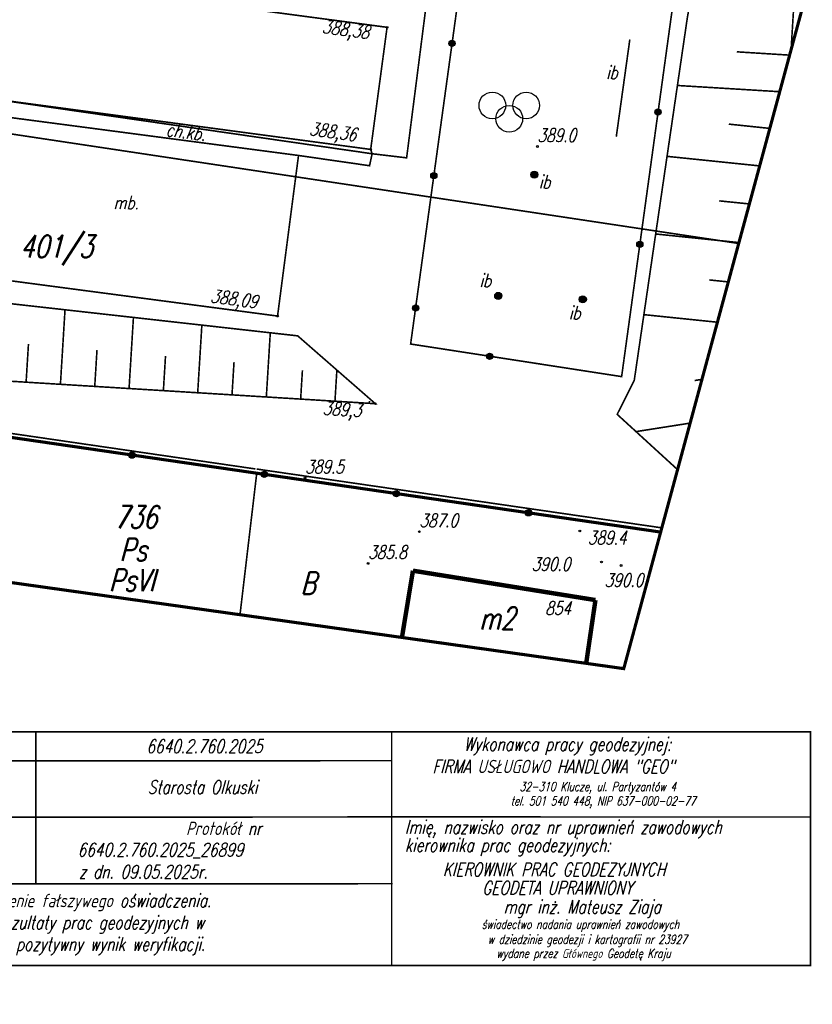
# Model space of a CAD drawing. Extents: x 0 to 7399016, y -8 to 5568733.
# Tile 8 of 10: x 7398906 to 7398950, y 5568622 to 5568677. Entities that reach past the tile are written whole.
import ezdxf
from ezdxf.enums import TextEntityAlignment as Align

# ---------------------------------------------------------------- set-up
doc = ezdxf.new("R2010")
doc.units = 0
doc.header["$MEASUREMENT"] = 0
for name, pattern in [('1', [1.5, 1, -0.5]), ('1054', [2, 1.5, -0.5]), ('1056', [1.5, 1, -0.5]), ('1148', [1.5, 1, -0.5]), ('1149', [1.5, 1, -0.5]), ('2214', [3.55, 2, -0.35, 0.25, -0.35, 0.25, -0.35]), ('2217', [2, 1.5, -0.5]), ('3820', [1.5, 1, -0.5]), ('3901', [0])]:
    doc.linetypes.add(name, pattern=pattern)
doc.layers.get('0').update_dxf_attribs({"linetype": 'CONTINUOUS'})
for name, color, linetype in [('210-OZNACZENIE_KONTURU_UZY', 7, 'CONTINUOUS'), ('211-NUMER_DZIALKI_EWIDENCY', 7, 'CONTINUOUS'), ('218-KONTUR_UZYTKU_GRUNTOWE', 7, 'CONTINUOUS'), ('219-DZIALKA_EWIDENCYJNA', 7, 'CONTINUOUS'), ('312-BUDYNEK_EWIDENCYJNY', 7, 'CONTINUOUS'), ('312-OZNACZENIE_BUDYNKU_EWI', 7, 'CONTINUOUS'), ('INNA_BUDOWLA', 7, 'CONTINUOUS'), ('INNA_BUDOWLA-ATR17', 7, 'CONTINUOUS'), ('KLAUZULA', 7, 'CONTINUOUS'), ('LINIE_Z_PLANU', 7, 'CONTINUOUS'), ('NOWA_SKARPA_NIEUMOCNIONA', 7, 'CONTINUOUS'), ('NOWE_WYS_', 7, 'CONTINUOUS'), ('NOWY_CHODNIK', 7, 'CONTINUOUS'), ('NOWY_OBSZAR_UTWARDZONY', 7, 'CONTINUOUS'), ('NOWY_PLAC_SPORTOWY', 7, 'CONTINUOUS'), ('OGRODZENIE_TRWALE', 7, 'CONTINUOUS'), ('PIECZATKI', 7, 'CONTINUOUS'), ('PIKIETA_NATURALNA', 7, 'CONTINUOUS'), ('PIKIETA_NATURALNA-ATR2', 7, 'CONTINUOUS'), ('PLAC_GIER_I_ZABAW', 7, 'CONTINUOUS'), ('SKARPA_NIEUMOCNIONA', 7, 'CONTINUOUS'), ('ZAKRES', 7, 'CONTINUOUS')]:
    doc.layers.add(name, color=color, linetype=linetype)
doc.styles.add('STYL_ARIAL', font='simplex', dxfattribs={"width": 0.75, "oblique": 0.1})

# ---------------------------------------------------------------- blocks, each defined once
blk = doc.blocks.new('RTPW02')
at = {"color": 0}
blk.add_circle((0, 0), 0.05, dxfattribs=at)
blk = doc.blocks.new('SUGW')
at = {"color": 0}
for radius in [0.2, 0.18, 0.16, 0.14, 0.12, 0.1, 0.08, 0.06, 0.04, 0.02]:
    blk.add_circle((0, 0), radius, dxfattribs=at)
blk = doc.blocks.new('OTSZ')
at = {"color": 0}
for centre in [(-0.95, 0), (0.95, 0), (0, -0.75)]:
    blk.add_circle(centre, 0.75, dxfattribs=at)
blk = doc.blocks.new('RTPW01')
at = {"color": 0}
blk.add_circle((0, 0), 0.05, dxfattribs=at)

msp = doc.modelspace()

# ---------------------------------------------------------------- linework, layer by layer
at = {"layer": '218-KONTUR_UZYTKU_GRUNTOWE', "color": 3, "linetype": '2217', "const_width": 0.09}
for points in [[(7398918.793, 5568652.144), (7398904.773, 5568654.184)], [(7398918.87, 5568651.93), (7398917.927, 5568643.958)], [(7398941.558, 5568648.845), (7398918.864, 5568652.139)]]:
    msp.add_lwpolyline(points, dxfattribs=at)
at = {"layer": '219-DZIALKA_EWIDENCYJNA', "color": 7, "const_width": 0.09}
for points in [[(7398845.02, 5568680), (7398945.936, 5568664.807)], [(7398941.564, 5568648.637), (7398904.85, 5568653.97)]]:
    msp.add_lwpolyline(points, dxfattribs=at)
at = {"layer": '312-BUDYNEK_EWIDENCYJNY', "color": 7, "const_width": 0.25}
for points in [[(7398927.022, 5568642.68), (7398927.64, 5568646.43)], [(7398927.64, 5568646.43), (7398937.89, 5568644.78)], [(7398937.89, 5568644.78), (7398937.37, 5568641.226)]]:
    msp.add_lwpolyline(points, dxfattribs=at)
at = {"layer": 'INNA_BUDOWLA', "color": 7, "const_width": 0.09}
msp.add_lwpolyline([(7398939.06, 5568670.8), (7398939.82, 5568676.26)], dxfattribs=at)
at = {"layer": 'KLAUZULA', "color": 1, "const_width": 0.09}
for points in [[(7398949.964, 5568624.253), (7398883.613, 5568624.253), (7398883.61, 5568637.39), (7398949.964, 5568637.383), (7398949.964, 5568624.253)], [(7398906.46, 5568637.382), (7398906.466, 5568628.84)], [(7398926.444, 5568637.391), (7398926.444, 5568624.253)], [(7398883.622, 5568635.734), (7398926.458, 5568635.762)], [(7398883.645, 5568632.572), (7398926.484, 5568632.601)], [(7398926.415, 5568632.6), (7398949.935, 5568632.598)], [(7398883.661, 5568628.824), (7398926.504, 5568628.853)]]:
    msp.add_lwpolyline(points, dxfattribs=at)
at = {"layer": 'LINIE_Z_PLANU', "color": 9, "const_width": 0.175}
msp.add_lwpolyline([(7398843.492, 5568662.892), (7398941.554, 5568648.599)], dxfattribs=at)
at = {"layer": 'NOWA_SKARPA_NIEUMOCNIONA', "color": 7, "linetype": '3820', "const_width": 0.09}
msp.add_lwpolyline([(7398861.979, 5568664.039), (7398875.69, 5568661.24), (7398903.343, 5568657.175), (7398925.529, 5568655.809), (7398921.167, 5568659.619), (7398904.569, 5568661.479), (7398901.988, 5568659.786), (7398862.05, 5568665.258), (7398861.979, 5568664.039)], dxfattribs=at)
at = {"layer": 'NOWA_SKARPA_NIEUMOCNIONA', "color": 7, "const_width": 0.09}
for points in [[(7398907.842, 5568656.898), (7398908.099, 5568661.083)], [(7398911.696, 5568656.661), (7398911.942, 5568660.653)], [(7398915.551, 5568656.423), (7398915.785, 5568660.222)], [(7398919.406, 5568656.186), (7398919.628, 5568659.792)], [(7398905.914, 5568657.017), (7398906.046, 5568659.158)], [(7398909.769, 5568656.779), (7398909.895, 5568658.824)], [(7398913.624, 5568656.542), (7398913.744, 5568658.49)], [(7398917.478, 5568656.305), (7398917.592, 5568658.156)], [(7398921.333, 5568656.067), (7398921.433, 5568657.684)], [(7398923.26, 5568655.949), (7398923.368, 5568657.696)], [(7398925.188, 5568655.83), (7398925.196, 5568655.962)]]:
    msp.add_lwpolyline(points, dxfattribs=at)
at = {"layer": 'NOWY_CHODNIK', "color": 7, "linetype": '1056', "const_width": 0.09}
for points in [[(7398925.346, 5568669.846), (7398927.285, 5568669.616), (7398930.65, 5568695.9)], [(7398903.66, 5568672.979), (7398925.346, 5568669.846), (7398925.203, 5568669.174), (7398921.213, 5568669.749), (7398903.515, 5568672.079)], [(7398925.346, 5568669.846), (7398925.267, 5568670.089)]]:
    msp.add_lwpolyline(points, dxfattribs=at)
at = {"layer": 'NOWY_OBSZAR_UTWARDZONY', "color": 7, "linetype": '1054', "const_width": 0.09}
msp.add_lwpolyline([(7398921.213, 5568669.749), (7398920.036, 5568660.731), (7398902.335, 5568663.07)], dxfattribs=at)
at = {"layer": 'NOWY_PLAC_SPORTOWY', "color": 7, "linetype": '1149', "const_width": 0.09}
msp.add_lwpolyline([(7398926.187, 5568676.947), (7398864.834, 5568685.11), (7398862.237, 5568665.347), (7398901.939, 5568660.023), (7398902.335, 5568663.07), (7398903.515, 5568672.079), (7398903.66, 5568672.979), (7398925.267, 5568670.089), (7398926.187, 5568676.947)], dxfattribs=at)
at = {"layer": 'OGRODZENIE_TRWALE', "color": 7, "linetype": '3901', "const_width": 0.09}
for points in [[(7398939.36, 5568657.33), (7398942.19, 5568677.87), (7398944.26, 5568692.8), (7398932.46, 5568695.46), (7398930.93, 5568684.21), (7398930.83, 5568683.24), (7398927.51, 5568659.16)], [(7398941.554, 5568648.599), (7398845.67, 5568662.55), (7398843.76, 5568662.77)], [(7398939.36, 5568657.33), (7398927.51, 5568659.16)]]:
    msp.add_lwpolyline(points, dxfattribs=at)
at = {"layer": 'OGRODZENIE_TRWALE', "color": 7}
for centre, radius in [((7398929.837, 5568676.04), 0.175), ((7398929.837, 5568676.04), 0.158), ((7398929.837, 5568676.04), 0.14), ((7398929.837, 5568676.04), 0.122), ((7398929.837, 5568676.04), 0.105), ((7398929.837, 5568676.04), 0.0875), ((7398929.837, 5568676.04), 0.07), ((7398929.837, 5568676.04), 0.0525), ((7398929.837, 5568676.04), 0.035), ((7398941.407, 5568672.19), 0.175), ((7398941.407, 5568672.19), 0.158), ((7398941.407, 5568672.19), 0.14), ((7398941.407, 5568672.19), 0.122), ((7398941.407, 5568672.19), 0.105), ((7398941.407, 5568672.19), 0.0875), ((7398941.407, 5568672.19), 0.07), ((7398941.407, 5568672.19), 0.0525), ((7398941.407, 5568672.19), 0.035), ((7398928.813, 5568668.61), 0.175), ((7398928.813, 5568668.61), 0.158), ((7398928.813, 5568668.61), 0.14), ((7398928.813, 5568668.61), 0.122), ((7398928.813, 5568668.61), 0.105), ((7398928.813, 5568668.61), 0.0875), ((7398928.813, 5568668.61), 0.07), ((7398928.813, 5568668.61), 0.0525), ((7398928.813, 5568668.61), 0.035), ((7398940.384, 5568664.76), 0.175), ((7398940.384, 5568664.76), 0.158), ((7398940.384, 5568664.76), 0.14), ((7398940.384, 5568664.76), 0.122), ((7398940.384, 5568664.76), 0.105), ((7398940.384, 5568664.76), 0.0875), ((7398940.384, 5568664.76), 0.07), ((7398940.384, 5568664.76), 0.0525), ((7398940.384, 5568664.76), 0.035), ((7398927.789, 5568661.18), 0.175), ((7398927.789, 5568661.18), 0.158), ((7398927.789, 5568661.18), 0.14), ((7398927.789, 5568661.18), 0.122), ((7398927.789, 5568661.18), 0.105), ((7398927.789, 5568661.18), 0.0875), ((7398927.789, 5568661.18), 0.07), ((7398927.789, 5568661.18), 0.0525), ((7398927.789, 5568661.18), 0.035), ((7398931.948, 5568658.475), 0.175), ((7398931.948, 5568658.475), 0.158), ((7398931.948, 5568658.475), 0.14), ((7398931.948, 5568658.475), 0.122), ((7398931.948, 5568658.475), 0.105), ((7398931.948, 5568658.475), 0.0875), ((7398931.948, 5568658.475), 0.07), ((7398931.948, 5568658.475), 0.0525), ((7398931.948, 5568658.475), 0.035), ((7398911.866, 5568652.918), 0.175), ((7398911.866, 5568652.918), 0.158), ((7398911.866, 5568652.918), 0.14), ((7398911.866, 5568652.918), 0.122), ((7398911.866, 5568652.918), 0.105), ((7398911.866, 5568652.918), 0.0875), ((7398911.866, 5568652.918), 0.07), ((7398911.866, 5568652.918), 0.0525), ((7398911.866, 5568652.918), 0.035), ((7398919.288, 5568651.838), 0.175), ((7398919.288, 5568651.838), 0.158), ((7398919.288, 5568651.838), 0.14), ((7398919.288, 5568651.838), 0.122), ((7398919.288, 5568651.838), 0.105), ((7398919.288, 5568651.838), 0.0875), ((7398919.288, 5568651.838), 0.07), ((7398919.288, 5568651.838), 0.0525), ((7398919.288, 5568651.838), 0.035), ((7398926.71, 5568650.759), 0.175), ((7398926.71, 5568650.759), 0.158), ((7398926.71, 5568650.759), 0.14), ((7398926.71, 5568650.759), 0.122), ((7398926.71, 5568650.759), 0.105), ((7398926.71, 5568650.759), 0.0875), ((7398926.71, 5568650.759), 0.07), ((7398926.71, 5568650.759), 0.0525), ((7398926.71, 5568650.759), 0.035), ((7398934.132, 5568649.679), 0.175), ((7398934.132, 5568649.679), 0.158), ((7398934.132, 5568649.679), 0.14), ((7398934.132, 5568649.679), 0.122), ((7398934.132, 5568649.679), 0.105), ((7398934.132, 5568649.679), 0.0875), ((7398934.132, 5568649.679), 0.07), ((7398934.132, 5568649.679), 0.0525), ((7398934.132, 5568649.679), 0.035)]:
    msp.add_circle(centre, radius, dxfattribs=at)
at = {"layer": 'PLAC_GIER_I_ZABAW', "color": 7, "linetype": '1148', "const_width": 0.09}
msp.add_lwpolyline([(7398939.36, 5568657.33), (7398942.19, 5568677.87), (7398944.26, 5568692.8), (7398932.46, 5568695.46), (7398930.93, 5568684.21), (7398930.83, 5568683.24), (7398927.51, 5568659.16), (7398939.36, 5568657.33)], dxfattribs=at)
at = {"layer": 'SKARPA_NIEUMOCNIONA', "color": 7, "linetype": '1', "const_width": 0.09}
msp.add_lwpolyline([(7398948.878, 5568675.688), (7398949.82, 5568691.07), (7398948.15, 5568693.26), (7398944.88, 5568696.02), (7398939.02, 5568697.16), (7398932.3, 5568698.12), (7398923.86, 5568698.7), (7398915.69, 5568699.3), (7398908.19, 5568698.95), (7398915.66, 5568697.93), (7398930.65, 5568695.9), (7398932.55, 5568695.88), (7398944.56, 5568693.14), (7398945.5, 5568691.37), (7398943.05, 5568677.48), (7398940.07, 5568657.12), (7398939.11, 5568655.21), (7398942.502, 5568652.107)], dxfattribs=at)
at = {"layer": 'SKARPA_NIEUMOCNIONA', "color": 7, "const_width": 0.09}
for points in [[(7398948.796, 5568675.384), (7398945.83, 5568675.57)], [(7398948.24, 5568673.33), (7398942.49, 5568673.68)], [(7398947.683, 5568671.269), (7398945.38, 5568671.51)], [(7398947.114, 5568669.163), (7398941.91, 5568669.7)], [(7398946.536, 5568667.027), (7398944.84, 5568667.2)], [(7398945.949, 5568664.857), (7398941.27, 5568665.34)], [(7398945.352, 5568662.648), (7398944.28, 5568662.76)], [(7398944.74, 5568660.384), (7398940.61, 5568660.81)], [(7398943.872, 5568657.174), (7398943.46, 5568657.11)], [(7398943.208, 5568654.718), (7398940.16, 5568654.24)], [(7398942.499, 5568652.098), (7398942.49, 5568652.11)], [(7398942.49, 5568652.1), (7398942.499, 5568652.098)]]:
    msp.add_lwpolyline(points, dxfattribs=at)
at = {"layer": 'ZAKRES', "color": 178, "linetype": '2214', "const_width": 0.175}
msp.add_lwpolyline([(7398842.37, 5568729.69), (7398827.96, 5568656.39), (7398823.87, 5568623.45), (7398845, 5568622.17), (7398852.72, 5568653.12), (7398939.48, 5568640.93), (7398951.29, 5568684.61), (7398962.07, 5568693.74), (7398968.86, 5568717.2), (7398854.75, 5568730.51), (7398842.37, 5568729.69)], dxfattribs=at)

# ---------------------------------------------------------------- block references
at = {"layer": 'INNA_BUDOWLA', "color": 7}
for p in [(7398934.46, 5568668.67), (7398932.43, 5568661.86), (7398937.18, 5568661.67)]:
    msp.add_blockref('SUGW', p, dxfattribs=at)
at = {"layer": 'NOWE_WYS_', "color": 7}
for p in [(7398926.187, 5568676.947), (7398925.267, 5568670.089), (7398920.036, 5568660.731), (7398925.529, 5568655.809)]:
    msp.add_blockref('RTPW01', p, dxfattribs=at)
at = {"layer": 'PIKIETA_NATURALNA', "color": 7}
for p in [(7398934.63, 5568670.25), (7398921.59, 5568651.64), (7398928, 5568648.62), (7398937.01, 5568648.66), (7398925.12, 5568646.84), (7398938.23, 5568646.92), (7398939.33, 5568646.72)]:
    msp.add_blockref('RTPW02', p, dxfattribs=at)
at = {"layer": 'PLAC_GIER_I_ZABAW', "color": 7}
msp.add_blockref('OTSZ', (7398933.05, 5568672.56), dxfattribs=at)

# ---------------------------------------------------------------- texts
at = {"layer": '210-OZNACZENIE_KONTURU_UZY', "color": 3, "style": 'STYL_ARIAL', "oblique": 15, "width": 0.75}
for s, p in [('Ps', (7398911.176, 5568646.983)), ('PsVI', (7398910.569, 5568645.271)), ('B', (7398921.336, 5568645.105))]:
    msp.add_text(s, height=1.25, dxfattribs=at).set_placement(p)
at = {"layer": '211-NUMER_DZIALKI_EWIDENCY', "color": 7, "style": 'STYL_ARIAL', "oblique": 15, "width": 0.75}
for s, p in [('401/3', (7398905.578, 5568664.014)), ('736', (7398910.874, 5568648.822))]:
    msp.add_text(s, height=1.25, dxfattribs=at).set_placement(p)
at = {"layer": '312-OZNACZENIE_BUDYNKU_EWI', "color": 7, "style": 'STYL_ARIAL', "oblique": 15, "width": 0.75}
msp.add_text('m2', height=1.25, dxfattribs=at).set_placement((7398932.364, 5568643.13), align=Align.CENTER)
msp.add_text('854', height=0.75, dxfattribs=at).set_placement((7398935.066, 5568643.945))
at = {"layer": 'INNA_BUDOWLA-ATR17', "color": 7, "style": 'STYL_ARIAL', "oblique": 15, "width": 0.75}
for p in [(7398938.48, 5568674.036), (7398934.7, 5568667.886), (7398931.37, 5568662.346), (7398936.389, 5568660.53)]:
    msp.add_text('ib', height=0.75, dxfattribs=at).set_placement(p)
at = {"layer": 'KLAUZULA', "color": 1, "style": 'STYL_ARIAL', "oblique": 15, "width": 0.75}
for s, p in [('Wykonawca pracy geodezyjnej:', (7398930.498, 5568636.32)), ('Imię, nazwisko oraz nr uprawnień zawodowych ', (7398927.186, 5568631.661)), ('kierownika prac geodezyjnych:', (7398927.186, 5568630.649)), ('Jestem świadomy odpowiedzialności karnej za złożenie fałszywego oświadczenia.', (7398885.369, 5568627.53)), ('Oświadczam, że operat techniczny zawierający rezultaty prac geodezyjnych w', (7398886.011, 5568626.296)), ('wyniku którego powstał niniejszy dokument uzyskał pozytywny wynik weryfikacji.', (7398885.444, 5568625.084))]:
    msp.add_text(s, height=0.75, dxfattribs=at).set_placement(p)
at = {"layer": 'KLAUZULA', "color": 7, "style": 'STYL_ARIAL', "oblique": 15, "width": 0.75}
for s, p in [('6640.2.760.2025', (7398912.67, 5568636.193)), ('Starosta Olkuski', (7398912.744, 5568633.903)), ('Protokół nr ', (7398914.897, 5568631.584)), ('6640.2.760.2025_26899', (7398908.805, 5568630.385)), ('z dn. 09.05.2025r. ', (7398908.875, 5568629.149))]:
    msp.add_text(s, height=0.75, dxfattribs=at).set_placement(p)
at = {"layer": 'NOWE_WYS_', "color": 7, "style": 'STYL_ARIAL', "oblique": 15, "width": 0.75}
for s, rotation, p in [('388,38', 352.4213, (7398922.506, 5568676.635)), ('388,36', 352.3817, (7398921.789, 5568670.892)), ('388,09', 352.4726, (7398916.237, 5568661.507)), ('389,3', 356.4767, (7398922.556, 5568655.187))]:
    msp.add_text(s, height=0.75, rotation=rotation, dxfattribs=at).set_placement(p)
at = {"layer": 'NOWY_CHODNIK', "color": 7, "style": 'STYL_ARIAL', "oblique": 15, "width": 0.75}
msp.add_text('ch.kb.', height=0.75, rotation=352.5, dxfattribs=at).set_placement((7398913.73, 5568670.848))
at = {"layer": 'NOWY_OBSZAR_UTWARDZONY', "color": 7, "style": 'STYL_ARIAL', "oblique": 15, "width": 0.75}
msp.add_text('mb.', height=0.75, dxfattribs=at).set_placement((7398910.818, 5568666.726))
at = {"layer": 'PIECZATKI', "color": 118, "style": 'STYL_ARIAL', "oblique": 15, "width": 0.75}
for s, height, p in [('FIRMA USŁUGOWO HANDLOWA "GEO"', 0.75, (7398928.731, 5568635.06)), ('32-310 Klucze, ul. Partyzantów 4', 0.5, (7398933.628, 5568634.054)), ('tel. 501 540 448, NIP 637-000-02-77', 0.5, (7398933.123, 5568633.248)), ('KIEROWNIK PRAC GEODEZYJNYCH', 0.75, (7398929.32, 5568629.281)), ('GEODETA UPRAWNIONY', 0.75, (7398931.528, 5568628.238)), ('mgr inż. Mateusz Ziaja', 0.75, (7398932.73, 5568627.186)), ('świadectwo nadania uprawnień zawodowych', 0.5, (7398931.504, 5568626.322)), ('w dziedzinie geodezji i kartografii nr 23927', 0.5, (7398931.842, 5568625.474)), ('wydane przez Głównego Geodetę Kraju', 0.5, (7398932.333, 5568624.685))]:
    msp.add_text(s, height=height, dxfattribs=at).set_placement(p)
at = {"layer": 'PIKIETA_NATURALNA-ATR2', "color": 7, "style": 'STYL_ARIAL', "oblique": 15, "width": 0.75}
for s, p in [('389.0', (7398934.63, 5568670.506)), ('389.5', (7398921.59, 5568651.896)), ('387.0', (7398928, 5568648.876)), ('389.4', (7398937.46, 5568647.91)), ('385.8', (7398925.12, 5568647.096)), ('390.0', (7398934.307, 5568646.427)), ('390.0', (7398938.404, 5568645.521))]:
    msp.add_text(s, height=0.75, dxfattribs=at).set_placement(p)

doc.saveas('drawing.dxf')
